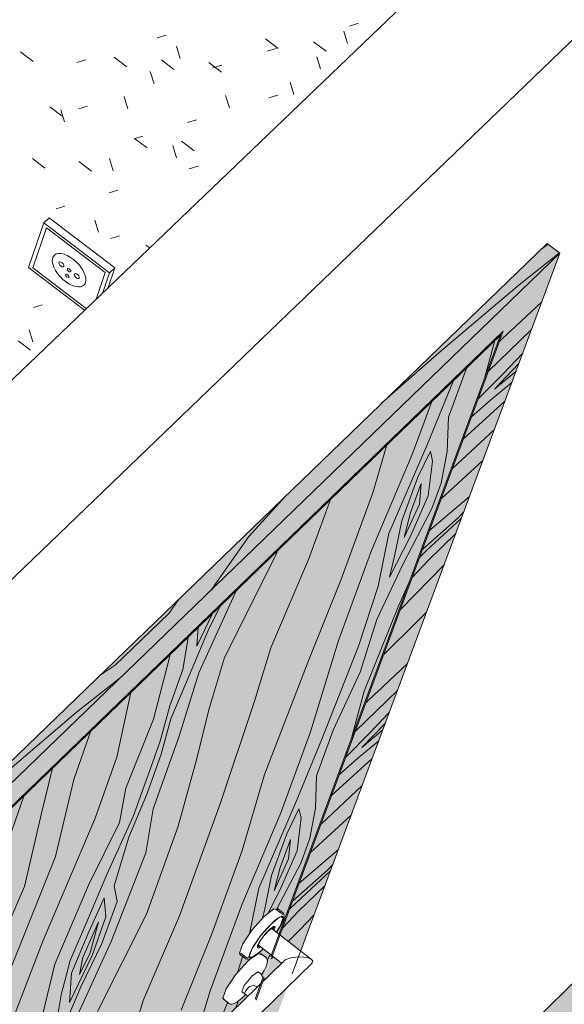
# Model space of a CAD drawing. Header units: centimetres. Extents: x -2274.6 to -2273.04, y 1316.35 to 1317.85.
# Tile 50 of 59: x -2273.53 to -2273.47, y 1317.26 to 1317.37. Entities that reach past the tile are written whole.
import ezdxf

# ---------------------------------------------------------------- set-up
doc = ezdxf.new("R2010")
doc.units = ezdxf.units.CM
for name, color, linetype, lineweight in [('Drzwi', 7, 'Continuous', 9), ('Drzwi-1', 250, 'Continuous', 9), ('Drzwi-3', 254, 'Continuous', 9), ('Osprzęt elektryczny', 7, 'Continuous', 9), ('Stropy', 7, 'Continuous', 9), ('Wzór powierzchni', 7, 'Continuous', 9), ('Wzór powierzchni-1', 250, 'Continuous', 9), ('Wzór powierzchni-4', 10, 'Continuous', 9), ('Ściany-1', 250, 'Continuous', 25)]:
    doc.layers.add(name, color=color, linetype=linetype, lineweight=lineweight)
doc.layers.add('Drzwi-2', color=7, linetype='Continuous', lineweight=9, true_color=0xebd9b4)
doc.layers.add('Wzór powierzchni-3', color=7, linetype='Continuous', lineweight=9, true_color=0xf1ebe7)

# ---------------------------------------------------------------- blocks, each defined once
blk = doc.blocks.new('FP_1-Aksono')
at = {"layer": 'Drzwi-2'}
h = blk.add_hatch(color=256, dxfattribs=at)
h.paths.add_polyline_path([(-2273.60409, 1317.12387), (-2273.59929, 1317.12859), (-2273.5547, 1317.25947), (-2273.47597, 1317.33558), (-2273.50183, 1317.26558), (-2273.49944, 1317.26373), (-2273.4694, 1317.34465), (-2273.55845, 1317.2586), (-2273.59231, 1317.15863)])
h.paths.add_polyline_path([(-2273.52576, 1317.20081), (-2273.52109, 1317.2054), (-2273.501, 1317.25953), (-2273.50256, 1317.25791), (-2273.50318, 1317.25729), (-2273.50333, 1317.25717), (-2273.50339, 1317.25715), (-2273.50344, 1317.25715), (-2273.5058, 1317.25484), (-2273.50915, 1317.24576)])
h.paths.add_polyline_path([(-2273.50358, 1317.26044), (-2273.50164, 1317.26233), (-2273.50273, 1317.26316), (-2273.50364, 1317.26049)])
blk = doc.blocks.new('FP_2-Aksono')
at = {"layer": 'Drzwi-2'}
h = blk.add_hatch(color=256, dxfattribs=at)
h.paths.add_polyline_path([(-2273.52576, 1317.20081), (-2273.5058, 1317.25484), (-2273.50604, 1317.25461), (-2273.52587, 1317.2009)])
h.paths.add_polyline_path([(-2273.50369, 1317.26055), (-2273.50273, 1317.26316), (-2273.50285, 1317.26325), (-2273.50377, 1317.26063), (-2273.50373, 1317.26059)])
h.paths.add_polyline_path([(-2273.50183, 1317.26558), (-2273.47597, 1317.33558), (-2273.47638, 1317.33519), (-2273.4763, 1317.33513), (-2273.50195, 1317.26567), (-2273.50189, 1317.26562)])
blk = doc.blocks.new('FP_4-Aksono')
at = {"layer": 'Drzwi-2'}
blk.add_hatch(color=256, dxfattribs=at).paths.add_polyline_path([(-2273.55845, 1317.2586), (-2273.4694, 1317.34465), (-2273.47087, 1317.34576), (-2273.55992, 1317.25975)])
blk = doc.blocks.new('FP_5-Aksono')
at = {"layer": 'Drzwi-2'}
h = blk.add_hatch(color=256, dxfattribs=at)
h.paths.add_polyline_path([(-2273.59895, 1317.12911), (-2273.52588, 1317.20089), (-2273.50604, 1317.25461), (-2273.50936, 1317.25144), (-2273.50985, 1317.25152), (-2273.5101, 1317.25165), (-2273.51054, 1317.25199), (-2273.51093, 1317.25257), (-2273.51103, 1317.25301), (-2273.51085, 1317.25335), (-2273.50551, 1317.25856), (-2273.50589, 1317.25862), (-2273.50641, 1317.25813), (-2273.50712, 1317.25766), (-2273.50755, 1317.25763), (-2273.50768, 1317.25767), (-2273.50843, 1317.25837), (-2273.50807, 1317.25935), (-2273.50669, 1317.2613), (-2273.50533, 1317.26274), (-2273.50518, 1317.26294), (-2273.50552, 1317.26283), (-2273.50578, 1317.2629), (-2273.50655, 1317.2635), (-2273.50613, 1317.26462), (-2273.50482, 1317.26648), (-2273.50341, 1317.26797), (-2273.50255, 1317.26864), (-2273.50197, 1317.26844), (-2273.50142, 1317.26803), (-2273.50145, 1317.26762), (-2273.50168, 1317.26687), (-2273.50217, 1317.26584), (-2273.50195, 1317.26567), (-2273.4763, 1317.33513), (-2273.55451, 1317.25951), (-2273.58889, 1317.15863)])
h.paths.add_polyline_path([(-2273.50921, 1317.25152), (-2273.50912, 1317.25165), (-2273.50918, 1317.25159)])
h.paths.add_polyline_path([(-2273.5038, 1317.26067), (-2273.50285, 1317.26325), (-2273.50385, 1317.26396), (-2273.50435, 1317.26339), (-2273.50389, 1317.26321), (-2273.50356, 1317.26289), (-2273.50335, 1317.26282), (-2273.50337, 1317.26239), (-2273.50355, 1317.26171), (-2273.50394, 1317.26089), (-2273.50384, 1317.26072)])
blk = doc.blocks.new('FP_7-Aksono')
at = {"layer": 'Drzwi-2'}
blk.add_hatch(color=256, dxfattribs=at).paths.add_polyline_path([(-2273.55451, 1317.25951), (-2273.4763, 1317.33513), (-2273.47638, 1317.33519), (-2273.55459, 1317.25957)])
blk = doc.blocks.new('FP_9-Aksono')
at = {"layer": 'Wzór powierzchni-3'}
h = blk.add_hatch(color=256, dxfattribs=at)
h.paths.add_polyline_path([(-2273.89378, 1316.58642), (-2273.89301, 1316.58725), (-2273.89341, 1316.58865), (-2273.89379, 1316.59034), (-2273.89417, 1316.5979), (-2273.89267, 1316.60572), (-2273.89053, 1316.6105), (-2273.88957, 1316.61266), (-2273.88815, 1316.61453), (-2273.88801, 1316.61524), (-2273.88502, 1316.62192), (-2273.88054, 1316.62772), (-2273.8748, 1316.63235), (-2273.86804, 1316.63559), (-2273.86468, 1316.63636), (-2273.86418, 1316.63682), (-2273.86409, 1316.63682), (-2273.86398, 1316.63701), (-2273.83077, 1316.67087), (-2273.8307, 1316.67089), (-2273.83064, 1316.67088), (-2273.83058, 1316.67089), (-2273.83059, 1316.67116), (-2273.82683, 1316.675), (-2273.82644, 1316.67501), (-2273.8222, 1316.67116), (-2273.82212, 1316.67095), (-2273.82212, 1316.67084), (-2273.82199, 1316.67092), (-2273.79547, 1316.64717), (-2273.78619, 1316.65674), (-2273.78457, 1316.66176), (-2273.78716, 1316.66272), (-2273.7949, 1316.66722), (-2273.80171, 1316.67294), (-2273.80736, 1316.67969), (-2273.80812, 1316.68103), (-2273.81007, 1316.68312), (-2273.81543, 1316.69106), (-2273.81937, 1316.69963), (-2273.8218, 1316.70861), (-2273.8219, 1316.70971), (-2273.82272, 1316.71004), (-2273.82299, 1316.71032), (-2273.82299, 1316.71041), (-2273.82218, 1316.71266), (-2273.82263, 1316.7181), (-2273.82192, 1316.72677), (-2273.81928, 1316.73668), (-2273.81548, 1316.7448), (-2273.81029, 1316.75212), (-2273.80386, 1316.75847), (-2273.79635, 1316.76366), (-2273.78798, 1316.76756), (-2273.77897, 1316.77008), (-2273.76956, 1316.77114), (-2273.75999, 1316.77072), (-2273.75053, 1316.76884), (-2273.74142, 1316.76553), (-2273.7329, 1316.76089), (-2273.72609, 1316.75569), (-2273.75617, 1316.79749), (-2273.75718, 1316.79932), (-2273.75788, 1316.80147), (-2273.75811, 1316.80316), (-2273.75788, 1316.80568), (-2273.75387, 1316.81708), (-2273.75364, 1316.81764), (-2273.75253, 1316.81923), (-2273.75153, 1316.82043), (-2273.74942, 1316.82197), (-2273.74333, 1316.82552), (-2273.74046, 1316.8334), (-2273.7398, 1316.83452), (-2273.73919, 1316.83533), (-2273.73805, 1316.83653), (-2273.73718, 1316.8373), (-2273.73515, 1316.83874), (-2273.7331, 1316.83994), (-2273.67568, 1316.87324), (-2273.66182, 1316.89553), (-2273.661, 1316.89664), (-2273.6603, 1316.89735), (-2273.65877, 1316.8988), (-2273.65747, 1316.89978), (-2273.65576, 1316.90094), (-2273.65406, 1316.90181), (-2273.65331, 1316.90212), (-2273.65216, 1316.90254), (-2273.64999, 1316.90295), (-2273.6488, 1316.90295), (-2273.64788, 1316.90289), (-2273.64596, 1316.90228), (-2273.64503, 1316.90196), (-2273.64342, 1316.90087), (-2273.64198, 1316.89929), (-2273.60224, 1316.84643), (-2273.57711, 1316.87235), (-2273.63716, 1316.92254), (-2273.6388, 1316.92161), (-2273.64178, 1316.9241), (-2273.64115, 1316.92587), (-2273.64437, 1316.92857), (-2273.60529, 1317.03809), (-2273.55202, 1317.09121), (-2273.45917, 1317.01676), (-2273.43427, 1317.04229), (-2273.43418, 1317.04219), (-2273.43421, 1317.04245), (-2273.43081, 1317.0459), (-2273.43075, 1317.04584), (-2273.43073, 1317.04584), (-2273.43075, 1317.04601), (-2273.39857, 1317.07898), (-2273.39851, 1317.07902), (-2273.39844, 1317.07907), (-2273.39836, 1317.07902), (-2273.39839, 1317.07925), (-2273.39503, 1317.08265), (-2273.39497, 1317.08259), (-2273.39495, 1317.0826), (-2273.39497, 1317.08276), (-2273.3632, 1317.11531), (-2273.36315, 1317.11535), (-2273.36308, 1317.11541), (-2273.36299, 1317.11535), (-2273.36302, 1317.11557), (-2273.35981, 1317.11887), (-2273.35945, 1317.11888), (-2273.35525, 1317.11557), (-2273.35517, 1317.11528), (-2273.35503, 1317.11533), (-2273.3313, 1317.0969), (-2273.2474, 1317.18387), (-2273.31785, 1317.23712), (-2273.36323, 1317.19114), (-2273.37073, 1317.19689), (-2273.36958, 1317.19938), (-2273.42652, 1317.24302), (-2273.42954, 1317.22014), (-2273.42979, 1317.21969), (-2273.43046, 1317.21684), (-2273.43283, 1317.21256), (-2273.43652, 1317.20888), (-2273.43951, 1317.20715), (-2273.44134, 1317.20614), (-2273.44669, 1317.2046), (-2273.4486, 1317.2043), (-2273.45307, 1317.20427), (-2273.45805, 1317.20506), (-2273.46003, 1317.2055), (-2273.46454, 1317.2074), (-2273.46954, 1317.2106), (-2273.47254, 1317.21336), (-2273.47395, 1317.215), (-2273.47497, 1317.21632), (-2273.47669, 1317.21945), (-2273.47749, 1317.22155), (-2273.47829, 1317.22418), (-2273.47861, 1317.22931), (-2273.47749, 1317.23421), (-2273.47501, 1317.23861), (-2273.47132, 1317.24224), (-2273.46853, 1317.24395), (-2273.46597, 1317.24517), (-2273.4652, 1317.24542), (-2273.46329, 1317.24602), (-2273.45236, 1317.26282), (-2273.45947, 1317.26828), (-2273.5197, 1317.20914), (-2273.52109, 1317.2054), (-2273.52576, 1317.20081), (-2273.52588, 1317.20089), (-2273.59895, 1317.12911), (-2273.59908, 1317.12922), (-2273.59929, 1317.12859), (-2273.60409, 1317.12387), (-2273.60544, 1317.12496), (-2273.97766, 1316.75949), (-2273.97808, 1316.75651), (-2273.98354, 1316.75115), (-2273.98375, 1316.75134), (-2273.98378, 1316.75112), (-2274.02063, 1316.71493), (-2274.01887, 1316.71315), (-2274.00429, 1316.72606), (-2273.89204, 1316.61292), (-2273.89742, 1316.59011), (-2273.89378, 1316.58642)])
h.paths.add_polyline_path([(-2273.89183, 1316.58841), (-2273.88698, 1316.59338), (-2273.88901, 1316.60045), (-2273.88935, 1316.60805), (-2273.88886, 1316.61067), (-2273.89135, 1316.60512), (-2273.89271, 1316.59775), (-2273.89234, 1316.59019), (-2273.89213, 1316.58948)])
h.paths.add_polyline_path([(-2273.82614, 1316.66691), (-2273.826, 1316.66699), (-2273.82628, 1316.66695), (-2273.82614, 1316.66691)])
h.paths.add_polyline_path([(-2273.42631, 1317.04227), (-2273.4263, 1317.04234), (-2273.42631, 1317.04228), (-2273.42631, 1317.04227)])
h.paths.add_polyline_path([(-2273.39054, 1317.07907), (-2273.39052, 1317.07913), (-2273.39054, 1317.07907)])
h.paths.add_polyline_path([(-2273.35859, 1317.11193), (-2273.35858, 1317.11199), (-2273.3586, 1317.11193)])
h.paths.add_polyline_path([(-2273.45205, 1317.20536), (-2273.44705, 1317.20566), (-2273.44187, 1317.20715), (-2273.43739, 1317.20976), (-2273.43717, 1317.20994), (-2273.43389, 1317.21321), (-2273.43156, 1317.21742), (-2273.43054, 1317.2221), (-2273.43095, 1317.22717), (-2273.43256, 1317.23176), (-2273.43551, 1317.23621), (-2273.43946, 1317.23998), (-2273.4444, 1317.24295), (-2273.44486, 1317.24316), (-2273.44976, 1317.24491), (-2273.45076, 1317.24507), (-2273.45133, 1317.24516), (-2273.46817, 1317.21093), (-2273.46361, 1317.20817), (-2273.46328, 1317.208), (-2273.45821, 1317.20618), (-2273.45794, 1317.20612), (-2273.45336, 1317.20544), (-2273.45257, 1317.20539)])
h.paths.add_polyline_path([(-2273.46916, 1317.21175), (-2273.45265, 1317.24535), (-2273.45529, 1317.2457), (-2273.45567, 1317.24573), (-2273.46084, 1317.24542), (-2273.46621, 1317.24382), (-2273.46624, 1317.24381), (-2273.47045, 1317.24137), (-2273.47073, 1317.24114), (-2273.47404, 1317.23782), (-2273.47632, 1317.23378), (-2273.47738, 1317.22912), (-2273.47704, 1317.22414), (-2273.47543, 1317.21945), (-2273.47254, 1317.215), (-2273.46917, 1317.21176)])
h.paths.add_polyline_path([(-2273.42982, 1317.2275), (-2273.42769, 1317.24391), (-2273.4453, 1317.25741), (-2273.4508, 1317.24623), (-2273.44821, 1317.24557), (-2273.4462, 1317.245), (-2273.44235, 1317.24316), (-2273.43863, 1317.24067), (-2273.4345, 1317.23673), (-2273.43215, 1317.23344), (-2273.43132, 1317.23176), (-2273.42986, 1317.22761)])
h.paths.add_polyline_path([(-2273.46156, 1317.2464), (-2273.4606, 1317.2465), (-2273.45536, 1317.2468), (-2273.45208, 1317.24651), (-2273.44633, 1317.25821), (-2273.45136, 1317.26206), (-2273.46153, 1317.24644)])
blk = doc.blocks.new('FP_20-Aksono')
at = {"layer": 'Wzór powierzchni-4'}
for p, q in [((-2273.49401, 1317.36893), (-2273.49444, 1317.37037)), ((-2273.49274, 1317.37128), (-2273.49379, 1317.37095)), ((-2273.51503, 1317.36992), (-2273.51606, 1317.3696)), ((-2273.50352, 1317.36947), (-2273.50205, 1317.36835)), ((-2273.5134, 1317.36721), (-2273.51383, 1317.36864)), ((-2273.50227, 1317.36836), (-2273.50332, 1317.36804)), ((-2273.49797, 1317.36915), (-2273.49649, 1317.36804)), ((-2273.5319, 1317.36797), (-2273.53045, 1317.36687)), ((-2273.52436, 1317.36704), (-2273.52538, 1317.36673)), ((-2273.52105, 1317.36735), (-2273.51959, 1317.36624)), ((-2273.51559, 1317.36703), (-2273.51413, 1317.36592)), ((-2273.49713, 1317.36597), (-2273.49756, 1317.36741)), ((-2273.5101, 1317.36672), (-2273.50863, 1317.36561)), ((-2273.50858, 1317.36643), (-2273.50961, 1317.36612)), ((-2273.51644, 1317.36428), (-2273.51688, 1317.36571)), ((-2273.50024, 1317.36303), (-2273.50067, 1317.36446)), ((-2273.51948, 1317.36137), (-2273.51991, 1317.36279)), ((-2273.50771, 1317.3615), (-2273.50815, 1317.36292)), ((-2273.5021, 1317.36294), (-2273.50314, 1317.36263)), ((-2273.52852, 1317.36161), (-2273.52707, 1317.36051)), ((-2273.52681, 1317.35986), (-2273.52724, 1317.36127)), ((-2273.52414, 1317.36168), (-2273.52516, 1317.36137)), ((-2273.51152, 1317.36009), (-2273.51255, 1317.35978)), ((-2273.51775, 1317.35821), (-2273.51877, 1317.3579)), ((-2273.5187, 1317.35794), (-2273.51725, 1317.35683)), ((-2273.51382, 1317.35568), (-2273.51425, 1317.3571)), ((-2273.51325, 1317.3576), (-2273.51179, 1317.35649)), ((-2273.53054, 1317.3556), (-2273.5291, 1317.3545)), ((-2273.52118, 1317.35419), (-2273.52161, 1317.3556)), ((-2273.52515, 1317.35526), (-2273.5237, 1317.35416)), ((-2273.51133, 1317.35473), (-2273.51236, 1317.35442)), ((-2273.52063, 1317.35194), (-2273.52165, 1317.35163)), ((-2273.52678, 1317.3501), (-2273.5278, 1317.34979)), ((-2273.52288, 1317.34706), (-2273.52331, 1317.34846)), ((-2273.52043, 1317.34663), (-2273.52144, 1317.34633)), ((-2273.51739, 1317.34558), (-2273.51696, 1317.34525)), ((-2273.5294, 1317.33864), (-2273.5304, 1317.33835)), ((-2273.53049, 1317.33436), (-2273.53092, 1317.33575)), ((-2273.53219, 1317.33448), (-2273.53076, 1317.33339))]:
    blk.add_line(p, q, dxfattribs=at)
blk = doc.blocks.new('FP_29-Aksono')
at = {"layer": 'Drzwi-3'}
for p, q in [((-2273.47514, 1317.33559), (-2273.4715, 1317.33901)), ((-2273.4777, 1317.33091), (-2273.47271, 1317.33573)), ((-2273.47642, 1317.33437), (-2273.47515, 1317.33558)), ((-2273.47599, 1317.33065), (-2273.47371, 1317.33305)), ((-2273.47697, 1317.32888), (-2273.47418, 1317.33179)), ((-2273.47885, 1317.3278), (-2273.47599, 1317.33065)), ((-2273.47697, 1317.32888), (-2273.47448, 1317.33097)), ((-2273.47744, 1317.32761), (-2273.47498, 1317.32963)), ((-2273.48057, 1317.32313), (-2273.47578, 1317.32746)), ((-2273.47963, 1317.32568), (-2273.47744, 1317.32761)), ((-2273.48185, 1317.31967), (-2273.47699, 1317.3242)), ((-2273.48313, 1317.31621), (-2273.47833, 1317.3206)), ((-2273.48449, 1317.31252), (-2273.47988, 1317.31642)), ((-2273.4812, 1317.31397), (-2273.48056, 1317.3146)), ((-2273.4853, 1317.31032), (-2273.4812, 1317.31397)), ((-2273.48486, 1317.31016), (-2273.48083, 1317.31386)), ((-2273.48463, 1317.30904), (-2273.48149, 1317.31209)), ((-2273.48566, 1317.30935), (-2273.48486, 1317.31016)), ((-2273.48652, 1317.30704), (-2273.48463, 1317.30904)), ((-2273.48452, 1317.30676), (-2273.48282, 1317.30851)), ((-2273.48789, 1317.30332), (-2273.48451, 1317.30676)), ((-2273.48602, 1317.30186), (-2273.48485, 1317.30303)), ((-2273.48982, 1317.2981), (-2273.48602, 1317.30186)), ((-2273.49063, 1317.29369), (-2273.48706, 1317.29707)), ((-2273.49311, 1317.28919), (-2273.48823, 1317.29394)), ((-2273.49189, 1317.29249), (-2273.49064, 1317.29369)), ((-2273.49141, 1317.28902), (-2273.48918, 1317.29137)), ((-2273.49236, 1317.28732), (-2273.48963, 1317.29017)), ((-2273.49236, 1317.28732), (-2273.48992, 1317.28939)), ((-2273.49421, 1317.28622), (-2273.49141, 1317.28902)), ((-2273.49281, 1317.2861), (-2273.49039, 1317.28811)), ((-2273.49586, 1317.28176), (-2273.49116, 1317.28604)), ((-2273.49496, 1317.28419), (-2273.49281, 1317.2861)), ((-2273.49708, 1317.27845), (-2273.49231, 1317.28293)), ((-2273.4983, 1317.27515), (-2273.49359, 1317.27948)), ((-2273.4996, 1317.27162), (-2273.49507, 1317.27549)), ((-2273.49635, 1317.27313), (-2273.49572, 1317.27375)), ((-2273.50038, 1317.26952), (-2273.49635, 1317.27313)), ((-2273.49994, 1317.26938), (-2273.49598, 1317.27305)), ((-2273.49969, 1317.26835), (-2273.49661, 1317.27135)), ((-2273.50072, 1317.26859), (-2273.49994, 1317.26938)), ((-2273.50154, 1317.26638), (-2273.49969, 1317.26835)), ((-2273.49955, 1317.26621), (-2273.49788, 1317.26793)), ((-2273.50088, 1317.26484), (-2273.49954, 1317.26621)), ((-2273.50285, 1317.26283), (-2273.50261, 1317.26307))]:
    blk.add_line(p, q, dxfattribs=at)
blk = doc.blocks.new('FP_30-Aksono')
at = {"layer": 'Drzwi-3'}
for p, q in [((-2273.47672, 1317.334), (-2273.47659, 1317.33391)), ((-2273.47812, 1317.3302), (-2273.478, 1317.3301)), ((-2273.47877, 1317.32844), (-2273.47865, 1317.32834)), ((-2273.4795, 1317.32646), (-2273.47937, 1317.32639)), ((-2273.48067, 1317.32328), (-2273.48055, 1317.3232)), ((-2273.48179, 1317.32028), (-2273.48166, 1317.32019)), ((-2273.48348, 1317.31568), (-2273.48335, 1317.3156)), ((-2273.48477, 1317.3122), (-2273.48464, 1317.31211)), ((-2273.48546, 1317.31032), (-2273.48534, 1317.31023)), ((-2273.48593, 1317.30905), (-2273.48581, 1317.30895)), ((-2273.48646, 1317.30761), (-2273.48634, 1317.3075)), ((-2273.48772, 1317.3042), (-2273.48761, 1317.30408)), ((-2273.49005, 1317.29789), (-2273.48993, 1317.2978)), ((-2273.49218, 1317.29214), (-2273.49205, 1317.29205)), ((-2273.49352, 1317.28852), (-2273.4934, 1317.28842)), ((-2273.49414, 1317.28683), (-2273.49402, 1317.28673)), ((-2273.49484, 1317.28494), (-2273.49471, 1317.28487)), ((-2273.49596, 1317.28191), (-2273.49583, 1317.28182)), ((-2273.49702, 1317.27903), (-2273.49689, 1317.27895)), ((-2273.49864, 1317.27465), (-2273.49851, 1317.27456)), ((-2273.49987, 1317.27132), (-2273.49974, 1317.27123)), ((-2273.50053, 1317.26953), (-2273.50041, 1317.26943)), ((-2273.50098, 1317.26831), (-2273.50086, 1317.26821)), ((-2273.50149, 1317.26693), (-2273.50137, 1317.26683))]:
    blk.add_line(p, q, dxfattribs=at)
blk = doc.blocks.new('FP_32-Aksono')
at = {"layer": 'Drzwi-3'}
for p, q in [((-2273.47074, 1317.34566), (-2273.47151, 1317.34515)), ((-2273.47413, 1317.34097), (-2273.46943, 1317.34468)), ((-2273.47413, 1317.34097), (-2273.48343, 1317.33309)), ((-2273.48343, 1317.33309), (-2273.49006, 1317.32723)), ((-2273.5012, 1317.31647), (-2273.50546, 1317.31181)), ((-2273.50546, 1317.31181), (-2273.50987, 1317.30555)), ((-2273.51351, 1317.30458), (-2273.51473, 1317.30285)), ((-2273.51473, 1317.30285), (-2273.52093, 1317.29687)), ((-2273.52093, 1317.29687), (-2273.52278, 1317.29563)), ((-2273.52546, 1317.29137), (-2273.52038, 1317.29539)), ((-2273.52546, 1317.29137), (-2273.53492, 1317.28334)), ((-2273.53492, 1317.28334), (-2273.54168, 1317.27737)), ((-2273.55302, 1317.26642), (-2273.55736, 1317.26167)), ((-2273.55736, 1317.26167), (-2273.55915, 1317.25914))]:
    blk.add_line(p, q, dxfattribs=at)
blk = doc.blocks.new('FP_33-Aksono')
at = {"layer": 'Drzwi-3'}
for p, q in [((-2273.4781, 1317.33025), (-2273.47694, 1317.33451)), ((-2273.4823, 1317.32563), (-2273.48026, 1317.33119)), ((-2273.48026, 1317.33119), (-2273.48016, 1317.33139)), ((-2273.4848, 1317.3224), (-2273.48174, 1317.32987)), ((-2273.48652, 1317.32128), (-2273.48426, 1317.32743)), ((-2273.48247, 1317.32165), (-2273.4823, 1317.32563)), ((-2273.49109, 1317.31686), (-2273.48946, 1317.3224)), ((-2273.4848, 1317.3224), (-2273.48922, 1317.31212)), ((-2273.49125, 1317.31016), (-2273.48652, 1317.32128)), ((-2273.48585, 1317.31865), (-2273.48441, 1317.32168)), ((-2273.48441, 1317.32168), (-2273.48418, 1317.32054)), ((-2273.48317, 1317.31798), (-2273.48247, 1317.32165)), ((-2273.48418, 1317.32054), (-2273.48468, 1317.31652)), ((-2273.48771, 1317.31359), (-2273.48585, 1317.31865)), ((-2273.4867, 1317.31456), (-2273.48546, 1317.31794)), ((-2273.48546, 1317.31794), (-2273.48569, 1317.31554)), ((-2273.48426, 1317.31504), (-2273.48317, 1317.31798)), ((-2273.49479, 1317.30673), (-2273.49109, 1317.31686)), ((-2273.49853, 1317.30911), (-2273.496, 1317.31608)), ((-2273.48743, 1317.31169), (-2273.48569, 1317.31554)), ((-2273.48673, 1317.31183), (-2273.48468, 1317.31652)), ((-2273.48762, 1317.30855), (-2273.48426, 1317.31504)), ((-2273.48743, 1317.31169), (-2273.4867, 1317.31456)), ((-2273.48855, 1317.30953), (-2273.48771, 1317.31359)), ((-2273.49048, 1317.30605), (-2273.48922, 1317.31212)), ((-2273.48913, 1317.30709), (-2273.48673, 1317.31183)), ((-2273.50236, 1317.30954), (-2273.50214, 1317.31014)), ((-2273.49507, 1317.29972), (-2273.49125, 1317.31016)), ((-2273.50826, 1317.29777), (-2273.50236, 1317.30954)), ((-2273.50289, 1317.29888), (-2273.49853, 1317.30911)), ((-2273.48913, 1317.30709), (-2273.48855, 1317.30953)), ((-2273.49061, 1317.30217), (-2273.48762, 1317.30855)), ((-2273.49849, 1317.29748), (-2273.49479, 1317.30673)), ((-2273.48807, 1317.30384), (-2273.48684, 1317.30659)), ((-2273.51123, 1317.29599), (-2273.50687, 1317.30557)), ((-2273.49273, 1317.29906), (-2273.49048, 1317.30605)), ((-2273.51015, 1317.3009), (-2273.50877, 1317.30373)), ((-2273.49207, 1317.29387), (-2273.48807, 1317.30384)), ((-2273.51148, 1317.29906), (-2273.50966, 1317.30287)), ((-2273.49255, 1317.29605), (-2273.49061, 1317.30217)), ((-2273.51232, 1317.29577), (-2273.51015, 1317.3009)), ((-2273.51131, 1317.30128), (-2273.51148, 1317.29906)), ((-2273.5131, 1317.29638), (-2273.51247, 1317.30004)), ((-2273.51247, 1317.30004), (-2273.51243, 1317.30019)), ((-2273.4983, 1317.28914), (-2273.49507, 1317.29972)), ((-2273.5048, 1317.2927), (-2273.50289, 1317.29888)), ((-2273.49701, 1317.28829), (-2273.49273, 1317.29906)), ((-2273.5165, 1317.29061), (-2273.51468, 1317.29762)), ((-2273.51468, 1317.29762), (-2273.51455, 1317.29814)), ((-2273.51001, 1317.29198), (-2273.50826, 1317.29777)), ((-2273.50365, 1317.2842), (-2273.49849, 1317.29748)), ((-2273.5146, 1317.29218), (-2273.5131, 1317.29638)), ((-2273.51448, 1317.29066), (-2273.51232, 1317.29577)), ((-2273.51357, 1317.28853), (-2273.51123, 1317.29599)), ((-2273.49566, 1317.28933), (-2273.49255, 1317.29605)), ((-2273.4935, 1317.28855), (-2273.49207, 1317.29387)), ((-2273.52075, 1317.28623), (-2273.51914, 1317.29371)), ((-2273.51574, 1317.28807), (-2273.5146, 1317.29218)), ((-2273.51153, 1317.2859), (-2273.51001, 1317.29199)), ((-2273.50878, 1317.28081), (-2273.5048, 1317.2927)), ((-2273.51969, 1317.2826), (-2273.5165, 1317.29062)), ((-2273.51561, 1317.28656), (-2273.51448, 1317.29066)), ((-2273.49761, 1317.28403), (-2273.49566, 1317.28933)), ((-2273.52574, 1317.28361), (-2273.52375, 1317.28925)), ((-2273.51654, 1317.28024), (-2273.51357, 1317.28853)), ((-2273.50174, 1317.27976), (-2273.4983, 1317.28914)), ((-2273.50005, 1317.28088), (-2273.49701, 1317.28829)), ((-2273.51663, 1317.28557), (-2273.51574, 1317.28807)), ((-2273.52327, 1317.27914), (-2273.52075, 1317.28623)), ((-2273.51724, 1317.28199), (-2273.51561, 1317.28656)), ((-2273.51364, 1317.27823), (-2273.51153, 1317.2859)), ((-2273.52949, 1317.2797), (-2273.5282, 1317.28495)), ((-2273.51885, 1317.27935), (-2273.51663, 1317.28557)), ((-2273.52787, 1317.27468), (-2273.52574, 1317.28361)), ((-2273.50622, 1317.2754), (-2273.50365, 1317.2842)), ((-2273.49772, 1317.28028), (-2273.49761, 1317.28403)), ((-2273.52044, 1317.27862), (-2273.51969, 1317.2826)), ((-2273.53347, 1317.27612), (-2273.53157, 1317.28157)), ((-2273.53157, 1317.28157), (-2273.53148, 1317.28178)), ((-2273.51937, 1317.27695), (-2273.51724, 1317.28199)), ((-2273.51738, 1317.27513), (-2273.51654, 1317.28024)), ((-2273.5135, 1317.2678), (-2273.50878, 1317.28081)), ((-2273.50005, 1317.28088), (-2273.5043, 1317.27103)), ((-2273.50104, 1317.27731), (-2273.49965, 1317.28022)), ((-2273.49965, 1317.28022), (-2273.4994, 1317.27917)), ((-2273.49837, 1317.27681), (-2273.49772, 1317.28028)), ((-2273.53146, 1317.2712), (-2273.52949, 1317.2797)), ((-2273.52932, 1317.26488), (-2273.52327, 1317.27914)), ((-2273.52192, 1317.2726), (-2273.51885, 1317.27935)), ((-2273.50628, 1317.26911), (-2273.50174, 1317.27976)), ((-2273.4994, 1317.27917), (-2273.49985, 1317.27537)), ((-2273.52402, 1317.27137), (-2273.52044, 1317.27862)), ((-2273.51731, 1317.26803), (-2273.51364, 1317.27823)), ((-2273.52107, 1317.27128), (-2273.51937, 1317.27695)), ((-2273.50281, 1317.27248), (-2273.50104, 1317.27731)), ((-2273.4994, 1317.274), (-2273.49837, 1317.27681)), ((-2273.50182, 1317.27344), (-2273.50064, 1317.27666)), ((-2273.50064, 1317.27666), (-2273.50084, 1317.27441)), ((-2273.53618, 1317.25396), (-2273.52786, 1317.27471)), ((-2273.5214, 1317.26485), (-2273.51738, 1317.27513)), ((-2273.50975, 1317.26573), (-2273.50622, 1317.2754)), ((-2273.50182, 1317.27087), (-2273.49985, 1317.27537)), ((-2273.50251, 1317.27071), (-2273.50084, 1317.27441)), ((-2273.50251, 1317.27071), (-2273.50182, 1317.27344)), ((-2273.50224, 1317.26855), (-2273.4994, 1317.274)), ((-2273.52404, 1317.2676), (-2273.52192, 1317.2726)), ((-2273.50359, 1317.26863), (-2273.50281, 1317.27248)), ((-2273.53855, 1317.25486), (-2273.53146, 1317.2712)), ((-2273.52794, 1317.26221), (-2273.52402, 1317.27137)), ((-2273.52072, 1317.26949), (-2273.52107, 1317.27128)), ((-2273.50537, 1317.26573), (-2273.5043, 1317.27103)), ((-2273.52223, 1317.26989), (-2273.5239, 1317.26613)), ((-2273.52202, 1317.26769), (-2273.52223, 1317.26989)), ((-2273.50322, 1317.26811), (-2273.50182, 1317.27087)), ((-2273.52247, 1317.2646), (-2273.52072, 1317.26949)), ((-2273.50993, 1317.25913), (-2273.50628, 1317.26911)), ((-2273.52614, 1317.26263), (-2273.52404, 1317.2676)), ((-2273.52362, 1317.26322), (-2273.52202, 1317.26769)), ((-2273.52301, 1317.25672), (-2273.51731, 1317.26803)), ((-2273.51769, 1317.25799), (-2273.5135, 1317.2678)), ((-2273.50385, 1317.26755), (-2273.50359, 1317.26863)), ((-2273.5247, 1317.26297), (-2273.52289, 1317.26712)), ((-2273.52289, 1317.26712), (-2273.52384, 1317.26354)), ((-2273.5239, 1317.26614), (-2273.526, 1317.26118)), ((-2273.5133, 1317.25687), (-2273.50975, 1317.26573)), ((-2273.50197, 1317.26567), (-2273.50185, 1317.26594)), ((-2273.53329, 1317.25463), (-2273.52932, 1317.26488)), ((-2273.52594, 1317.25492), (-2273.5214, 1317.26485)), ((-2273.52492, 1317.25958), (-2273.52247, 1317.2646)), ((-2273.52622, 1317.25779), (-2273.52362, 1317.26322)), ((-2273.52384, 1317.26354), (-2273.52506, 1317.26102)), ((-2273.50676, 1317.26123), (-2273.50613, 1317.26318)), ((-2273.50332, 1317.26259), (-2273.50303, 1317.26331)), ((-2273.52938, 1317.2563), (-2273.52794, 1317.26221)), ((-2273.52722, 1317.25866), (-2273.52614, 1317.26263)), ((-2273.52506, 1317.26102), (-2273.5247, 1317.26297)), ((-2273.526, 1317.26118), (-2273.52622, 1317.25779)), ((-2273.5278, 1317.2552), (-2273.52722, 1317.25866)), ((-2273.52701, 1317.25466), (-2273.52492, 1317.25958)), ((-2273.51299, 1317.24905), (-2273.50993, 1317.25913)), ((-2273.5195, 1317.25211), (-2273.51769, 1317.25799)), ((-2273.50896, 1317.25519), (-2273.50789, 1317.25786)), ((-2273.50695, 1317.25715), (-2273.5067, 1317.25793))]:
    blk.add_line(p, q, dxfattribs=at)

msp = doc.modelspace()

# ---------------------------------------------------------------- linework, layer by layer
at = {"layer": 'Drzwi'}
for p, q in [((-2273.55992, 1317.25975), (-2273.47087, 1317.34576)), ((-2273.47087, 1317.34576), (-2273.4694, 1317.34465)), ((-2273.4694, 1317.34465), (-2273.55845, 1317.2586)), ((-2273.4694, 1317.34465), (-2273.50042, 1317.2611)), ((-2273.5547, 1317.25947), (-2273.47597, 1317.33558)), ((-2273.4763, 1317.33513), (-2273.55451, 1317.25951)), ((-2273.50289, 1317.26312), (-2273.4763, 1317.33513)), ((-2273.47597, 1317.33558), (-2273.50278, 1317.26301)), ((-2273.47638, 1317.33519), (-2273.4763, 1317.33513)), ((-2273.50321, 1317.26812), (-2273.50311, 1317.2682)), ((-2273.50287, 1317.26687), (-2273.5019, 1317.26765)), ((-2273.50227, 1317.26856), (-2273.50171, 1317.26813)), ((-2273.50216, 1317.26869), (-2273.50158, 1317.26824)), ((-2273.50166, 1317.26809), (-2273.50151, 1317.26798)), ((-2273.50165, 1317.26781), (-2273.50152, 1317.26771)), ((-2273.50426, 1317.26709), (-2273.50414, 1317.26723)), ((-2273.50405, 1317.26555), (-2273.50287, 1317.26687)), ((-2273.50276, 1317.26646), (-2273.50265, 1317.26637)), ((-2273.50507, 1317.26405), (-2273.5041, 1317.26549)), ((-2273.50287, 1317.26638), (-2273.49818, 1317.26276)), ((-2273.50432, 1317.26431), (-2273.50443, 1317.26439)), ((-2273.50171, 1317.26237), (-2273.50435, 1317.26442)), ((-2273.5059, 1317.2629), (-2273.50649, 1317.26335)), ((-2273.50578, 1317.26302), (-2273.50638, 1317.26348)), ((-2273.5049, 1317.26313), (-2273.5056, 1317.26252)), ((-2273.50536, 1317.26296), (-2273.50549, 1317.26306)), ((-2273.50542, 1317.26312), (-2273.50508, 1317.26402)), ((-2273.50541, 1317.26309), (-2273.50536, 1317.26297)), ((-2273.50401, 1317.26331), (-2273.50432, 1317.26347)), ((-2273.50408, 1317.26347), (-2273.5035, 1317.26302)), ((-2273.50403, 1317.26377), (-2273.50379, 1317.26401)), ((-2273.504, 1317.2638), (-2273.5038, 1317.26401)), ((-2273.50381, 1317.26399), (-2273.504, 1317.2638)), ((-2273.51095, 1317.25325), (-2273.50139, 1317.26257)), ((-2273.49815, 1317.26231), (-2273.50919, 1317.25153)), ((-2273.50562, 1317.2629), (-2273.50577, 1317.26301)), ((-2273.49817, 1317.26229), (-2273.49806, 1317.26245)), ((-2273.50436, 1317.26133), (-2273.50503, 1317.26092)), ((-2273.50436, 1317.26133), (-2273.50397, 1317.26102)), ((-2273.50472, 1317.25817), (-2273.50378, 1317.26073)), ((-2273.50366, 1317.26062), (-2273.50462, 1317.25803)), ((-2273.50454, 1317.25961), (-2273.5046, 1317.25944)), ((-2273.50357, 1317.26043), (-2273.50364, 1317.26049)), ((-2273.50585, 1317.25869), (-2273.50625, 1317.25899)), ((-2273.50594, 1317.25856), (-2273.50581, 1317.25869)), ((-2273.50781, 1317.25769), (-2273.50839, 1317.25814)), ((-2273.50257, 1317.25791), (-2273.50256, 1317.25791)), ((-2273.50256, 1317.25791), (-2273.50251, 1317.25805))]:
    msp.add_line(p, q, dxfattribs=at)
for points in [[(-2273.50369, 1317.26775, 0), (-2273.50507, 1317.26619, 0), (-2273.50616, 1317.26457, 0), (-2273.50655, 1317.2635, 0), (-2273.5064, 1317.26332, 0)], [(-2273.50369, 1317.26775, 0), (-2273.50255, 1317.26864, 0), (-2273.50209, 1317.26853, 0)], [(-2273.5019, 1317.26765, 0), (-2273.502, 1317.26759, 0), (-2273.5024, 1317.2673, 0), (-2273.50287, 1317.26687, 0)], [(-2273.50226, 1317.26589, 0), (-2273.50214, 1317.26606, 0), (-2273.50176, 1317.26669, 0), (-2273.50152, 1317.26718, 0), (-2273.5014, 1317.26754, 0), (-2273.50137, 1317.26781, 0), (-2273.5014, 1317.26799, 0), (-2273.50149, 1317.26816, 0), (-2273.50158, 1317.26824, 0)], [(-2273.50181, 1317.26769, 0), (-2273.50146, 1317.26757, 0), (-2273.50181, 1317.26662, 0), (-2273.50223, 1317.26595, 0)], [(-2273.50146, 1317.26756, 0), (-2273.50151, 1317.2677, 0), (-2273.5017, 1317.26773, 0), (-2273.50185, 1317.26767, 0)], [(-2273.50287, 1317.26687, 0), (-2273.50338, 1317.26634, 0), (-2273.5039, 1317.26574, 0), (-2273.50409, 1317.26549, 0)], [(-2273.50322, 1317.26606, 0), (-2273.50297, 1317.2663, 0), (-2273.50275, 1317.26647, 0), (-2273.50258, 1317.26657, 0), (-2273.50246, 1317.26659, 0), (-2273.50241, 1317.26652, 0), (-2273.50242, 1317.26638, 0), (-2273.5025, 1317.26617, 0)], [(-2273.50263, 1317.26627, 0), (-2273.50255, 1317.26648, 0), (-2273.50253, 1317.26659, 0)], [(-2273.50225, 1317.26591, 0), (-2273.50208, 1317.26617, 0), (-2273.50184, 1317.26657, 0)], [(-2273.5018, 1317.26665, 0), (-2273.50176, 1317.26672, 0), (-2273.50154, 1317.26718, 0), (-2273.50146, 1317.26752, 0)], [(-2273.50415, 1317.26542, 0), (-2273.50438, 1317.26511, 0), (-2273.5048, 1317.2645, 0), (-2273.50504, 1317.2641, 0)], [(-2273.50409, 1317.26423, 0), (-2273.50425, 1317.26412, 0), (-2273.50438, 1317.26408, 0), (-2273.50446, 1317.26411, 0), (-2273.50447, 1317.26421, 0), (-2273.50443, 1317.26438, 0), (-2273.50432, 1317.26461, 0), (-2273.50416, 1317.26488, 0), (-2273.50396, 1317.26518, 0), (-2273.50373, 1317.26549, 0), (-2273.50348, 1317.26579, 0), (-2273.50322, 1317.26606, 0)], [(-2273.50324, 1317.26601, 0), (-2273.50346, 1317.26578, 0), (-2273.50368, 1317.26552, 0), (-2273.50389, 1317.26524, 0), (-2273.50408, 1317.26498, 0), (-2273.50422, 1317.26473, 0), (-2273.50431, 1317.26453, 0), (-2273.50435, 1317.26439, 0), (-2273.50432, 1317.26431, 0), (-2273.50424, 1317.2643, 0)], [(-2273.50264, 1317.26621, 0), (-2273.50262, 1317.26629, 0), (-2273.50265, 1317.26637, 0), (-2273.50273, 1317.26638, 0), (-2273.50286, 1317.26632, 0), (-2273.50303, 1317.26619, 0), (-2273.50324, 1317.26601, 0)], [(-2273.50447, 1317.26419, 0), (-2273.50438, 1317.26422, 0), (-2273.50422, 1317.26432, 0)], [(-2273.50403, 1317.26377, 0), (-2273.50453, 1317.26331, 0), (-2273.50494, 1317.26301, 0), (-2273.50525, 1317.26285, 0), (-2273.5055, 1317.26279, 0), (-2273.50564, 1317.26279, 0), (-2273.5058, 1317.26283, 0), (-2273.5059, 1317.2629, 0)], [(-2273.50507, 1317.26405, 0), (-2273.50512, 1317.26395, 0), (-2273.50533, 1317.26349, 0), (-2273.50542, 1317.26315, 0)], [(-2273.504, 1317.2638, 0), (-2273.50501, 1317.26301, 0), (-2273.50542, 1317.26311, 0)], [(-2273.50498, 1317.26302, 0), (-2273.50487, 1317.26309, 0), (-2273.50447, 1317.26338, 0), (-2273.504, 1317.2638, 0)], [(-2273.49806, 1317.26245, 0), (-2273.49805, 1317.26261, 0), (-2273.49817, 1317.26276, 0), (-2273.4984, 1317.26288, 0), (-2273.49872, 1317.26298, 0), (-2273.49911, 1317.26304, 0), (-2273.49954, 1317.26306, 0), (-2273.5, 1317.26303, 0), (-2273.50043, 1317.26297, 0), (-2273.50083, 1317.26287, 0), (-2273.50115, 1317.26274, 0), (-2273.50137, 1317.26259, 0)], [(-2273.5056, 1317.26252, 0), (-2273.50698, 1317.26097, 0), (-2273.50807, 1317.25935, 0), (-2273.50846, 1317.25829, 0), (-2273.50831, 1317.25812, 0)], [(-2273.50536, 1317.26296, 0), (-2273.50518, 1317.26295, 0), (-2273.50502, 1317.263, 0)], [(-2273.50397, 1317.26098, 0), (-2273.50367, 1317.26147, 0), (-2273.50343, 1317.26196, 0), (-2273.50332, 1317.26232, 0), (-2273.50329, 1317.26259, 0), (-2273.50332, 1317.26277, 0), (-2273.50341, 1317.26293, 0), (-2273.5035, 1317.26302, 0)], [(-2273.50503, 1317.26092, 0), (-2273.50598, 1317.25975, 0), (-2273.50626, 1317.259, 0), (-2273.50625, 1317.25899, 0)], [(-2273.50364, 1317.26049, 0), (-2273.50389, 1317.26078, 0), (-2273.50397, 1317.26098, 0), (-2273.50397, 1317.26101, 0)], [(-2273.50552, 1317.25856, 0), (-2273.50572, 1317.25863, 0), (-2273.50589, 1317.25873, 0), (-2273.50591, 1317.25888, 0), (-2273.50583, 1317.2591, 0), (-2273.50565, 1317.25937, 0), (-2273.50536, 1317.25962, 0), (-2273.50495, 1317.25973, 0), (-2273.50454, 1317.25961, 0)], [(-2273.50594, 1317.25856, 0), (-2273.50644, 1317.2581, 0), (-2273.50685, 1317.2578, 0), (-2273.50716, 1317.25764, 0), (-2273.5074, 1317.25758, 0), (-2273.50755, 1317.25758, 0), (-2273.50771, 1317.25763, 0), (-2273.50781, 1317.25769, 0)]]:
    msp.add_polyline3d(points, dxfattribs=at)
at = {"layer": 'Osprzęt elektryczny'}
for p, q in [((-2273.5286, 1317.34875), (-2273.52922, 1317.34816)), ((-2273.5286, 1317.34875), (-2273.52097, 1317.34293)), ((-2273.52922, 1317.34816), (-2273.53097, 1317.34298)), ((-2273.5289, 1317.34757), (-2273.53047, 1317.34295)), ((-2273.52159, 1317.34234), (-2273.52922, 1317.34816)), ((-2273.52209, 1317.34238), (-2273.5289, 1317.34757)), ((-2273.53097, 1317.34298), (-2273.52449, 1317.33803)), ((-2273.53047, 1317.34295), (-2273.52429, 1317.33823)), ((-2273.52097, 1317.34293), (-2273.52176, 1317.34065)), ((-2273.52159, 1317.34234), (-2273.52097, 1317.34293)), ((-2273.52314, 1317.33932), (-2273.52209, 1317.34238)), ((-2273.52237, 1317.34006), (-2273.52159, 1317.34234))]:
    msp.add_line(p, q, dxfattribs=at)
for points in [[(-2273.52438, 1317.34121, 0), (-2273.52433, 1317.34148, 0), (-2273.52435, 1317.34179, 0), (-2273.52445, 1317.34214, 0), (-2273.5246, 1317.3425, 0), (-2273.52482, 1317.34287, 0), (-2273.52509, 1317.34324, 0), (-2273.52541, 1317.34358, 0), (-2273.52576, 1317.34389, 0), (-2273.52612, 1317.34415, 0), (-2273.52649, 1317.34436, 0), (-2273.52686, 1317.34451, 0), (-2273.5272, 1317.34459, 0), (-2273.52751, 1317.3446, 0), (-2273.52778, 1317.34455, 0), (-2273.52799, 1317.34442, 0), (-2273.52814, 1317.34423, 0), (-2273.52822, 1317.34399, 0), (-2273.52824, 1317.34369, 0), (-2273.52818, 1317.34336, 0), (-2273.52806, 1317.343, 0), (-2273.52787, 1317.34264, 0), (-2273.52762, 1317.34227, 0), (-2273.52733, 1317.34192, 0), (-2273.52699, 1317.34159, 0), (-2273.52664, 1317.3413, 0), (-2273.52627, 1317.34106, 0), (-2273.5259, 1317.34088, 0), (-2273.52554, 1317.34077, 0), (-2273.52521, 1317.34072, 0), (-2273.52492, 1317.34074, 0), (-2273.52468, 1317.34083, 0), (-2273.5245, 1317.34099, 0), (-2273.52438, 1317.34121, 0)], [(-2273.52691, 1317.34313, 0), (-2273.52697, 1317.34307, 0), (-2273.52708, 1317.34307, 0), (-2273.52722, 1317.34313, 0), (-2273.52735, 1317.34325, 0), (-2273.52745, 1317.34339, 0), (-2273.52748, 1317.34352, 0), (-2273.52745, 1317.34361, 0), (-2273.52736, 1317.34364, 0), (-2273.52723, 1317.34361, 0), (-2273.52709, 1317.34352, 0), (-2273.52698, 1317.34339, 0), (-2273.52691, 1317.34325, 0), (-2273.52691, 1317.34313, 0)], [(-2273.52632, 1317.34187, 0), (-2273.52632, 1317.34196, 0), (-2273.52639, 1317.34207, 0), (-2273.52649, 1317.34216, 0), (-2273.5266, 1317.34221, 0), (-2273.52668, 1317.34219, 0), (-2273.5267, 1317.34212, 0), (-2273.52667, 1317.34201, 0), (-2273.52658, 1317.34191, 0), (-2273.52647, 1317.34184, 0), (-2273.52637, 1317.34182, 0), (-2273.52632, 1317.34187, 0)], [(-2273.5261, 1317.34252, 0), (-2273.5261, 1317.34261, 0), (-2273.52617, 1317.34272, 0), (-2273.52627, 1317.34281, 0), (-2273.52638, 1317.34286, 0), (-2273.52646, 1317.34284, 0), (-2273.52648, 1317.34277, 0), (-2273.52645, 1317.34266, 0), (-2273.52636, 1317.34255, 0), (-2273.52625, 1317.34248, 0), (-2273.52615, 1317.34247, 0), (-2273.5261, 1317.34252, 0)], [(-2273.5251, 1317.34175, 0), (-2273.5251, 1317.34187, 0), (-2273.52517, 1317.34201, 0), (-2273.52528, 1317.34214, 0), (-2273.52542, 1317.34223, 0), (-2273.52555, 1317.34226, 0), (-2273.52564, 1317.34223, 0), (-2273.52568, 1317.34214, 0), (-2273.52564, 1317.34201, 0), (-2273.52555, 1317.34187, 0), (-2273.52541, 1317.34175, 0), (-2273.52527, 1317.34169, 0), (-2273.52516, 1317.34169, 0), (-2273.5251, 1317.34175, 0)]]:
    msp.add_polyline3d(points, dxfattribs=at)
at = {"layer": 'Stropy'}
msp.add_line((-2273.45947, 1317.26828), (-2273.51506, 1317.2137), dxfattribs=at)
at = {"layer": 'Ściany-1'}
for p, q in [((-2273.4038, 1317.45367), (-2273.68543, 1317.18383)), ((-2274.08272, 1316.77783), (-2273.39049, 1317.4439))]:
    msp.add_line(p, q, dxfattribs=at)

# ---------------------------------------------------------------- block references
at = {"layer": 'Drzwi'}
for name in ['FP_32-Aksono', 'FP_29-Aksono', 'FP_33-Aksono', 'FP_30-Aksono']:
    msp.add_blockref(name, (0, 0), dxfattribs=at)
at = {"layer": 'Drzwi-1'}
for name in ['FP_4-Aksono', 'FP_1-Aksono', 'FP_5-Aksono', 'FP_7-Aksono', 'FP_2-Aksono']:
    msp.add_blockref(name, (0, 0), dxfattribs=at)
at = {"layer": 'Wzór powierzchni'}
msp.add_blockref('FP_20-Aksono', (0, 0), dxfattribs=at)
at = {"layer": 'Wzór powierzchni-1'}
msp.add_blockref('FP_9-Aksono', (0, 0), dxfattribs=at)

doc.saveas('drawing.dxf')
